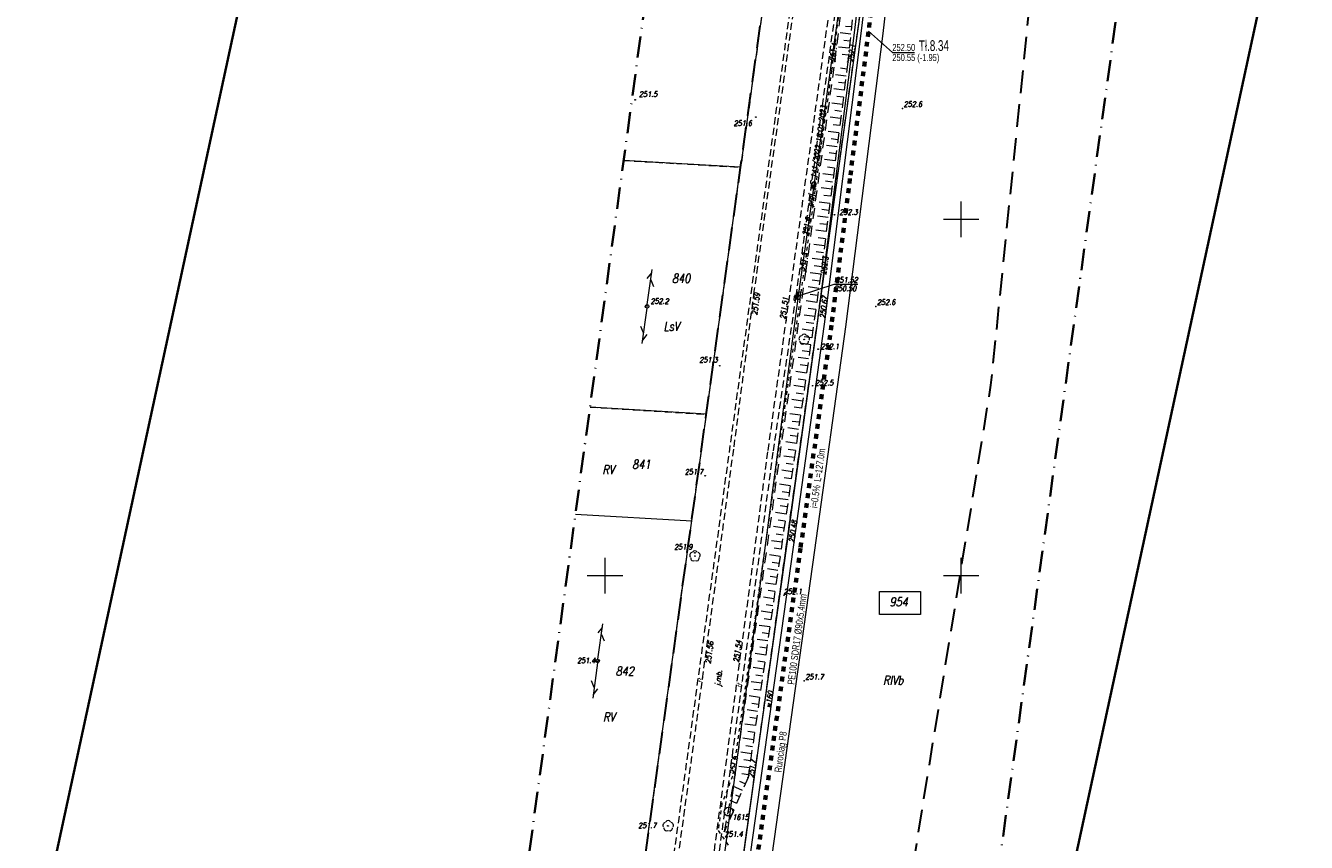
# Model space of a CAD drawing. Header units: millimetres. Extents: x 7436010 to 7436992, y 5663514 to 5666647.
# Tile 56 of 73: x 7436569 to 7436748, y 5665563 to 5665677. Entities that reach past the tile are written whole.
import ezdxf
from ezdxf.enums import TextEntityAlignment as Align

# ---------------------------------------------------------------- set-up
doc = ezdxf.new("R2010")
doc.units = ezdxf.units.MM
doc.header["$PDSIZE"] = 1
for name, pattern in [('$0$HIDDEN', [9.525, 6.35, -3.175]), ('0.7_0.7', [1.4, 0.7, -0.7]), ('1', [0]), ('3', [1, 0.5, -0.5]), ('4', [2.5, 1.5, -1]), ('BUR', [3, 2, -1]), ('GAK', [3.5, 2, -0.75, 0, -0.75]), ('GDE', [0]), ('GUZ', [1.5, 1, -0.5]), ('KOU', [1.5, 1, -0.5]), ('UPW', [2, 1, 1])]:
    doc.linetypes.add(name, pattern=pattern)
for name, color, linetype, lineweight in [('_BB_Kanalizacja ciśnieniowa - trasa', 44, '0.7_0.7', 70), ('_CC_Tłoczny SIEĆ_opisy', 44, 'BUR', 50), ('_DZIAŁKI DO POZWOLENIA', 110, 'Continuous', 9), ('_LINIA ROZ.LOKA', 4, '$0$HIDDEN', 30), ('DZIALKI_SYT-WYS_T_0', 7, 'Continuous', 18), ('EDZPD_L_1', 7, 'GDE', 18), ('EDZTD_T_0', 7, 'Continuous', 18), ('Linie_odn', 7, 'Continuous', 9), ('obszar odziaływania inwestcyji', 80, 'Continuous', 20), ('Podzial_sekcyjny_krzyze', 7, 'Continuous', 13), ('PunPOMIAR1', 7, 'Continuous', 18), ('RzedPOMIAR1', 7, 'Continuous', 18), ('SDROK_T_0', 7, 'Continuous', 18), ('SDRPK_L_1', 7, 'KOU', 18), ('SIEC_ENERGETYCZNA_L_0', 1, '3', 18), ('SZNPS_T_0', 7, 'Continuous', 18), ('SZNPS_T_3', 7, 'Continuous', 18), ('SZZPZ_T_0', 7, 'Continuous', 18), ('UTTOA_T_0', 7, 'Continuous', 18), ('UTTOC_T_0', 30, 'Continuous', 18), ('UTTOO_T_0', 30, 'Continuous', 18), ('UTTPA_T_0', 30, 'Continuous', 18), ('UTTPA_T_3', 30, 'Continuous', 18), ('UTTPO_L_0', 30, '1', 18), ('UWWOC_T_0', 5, 'Continuous', 18), ('UWWOO_T_0', 5, 'Continuous', 18), ('UWWPO_L_1', 5, '1', 18), ('UŻYTKI LINIE', 96, 'GUZ', 18), ('UŻYTKI OZNACZENIE', 96, 'Continuous', 18), ('WEKTOR WODOCIĄGI wo', 5, 'Continuous', 18), ('WUKOS_T_0', 7, 'Continuous', 18), ('WUKOS_T_1', 7, 'Continuous', 18), ('WUKPS_L_2', 7, '4', 18), ('ZAKRES MAPY', 1, 'GAK', 35)]:
    doc.layers.add(name, color=color, linetype=linetype, lineweight=lineweight)
doc.layers.add('_map', color=7, linetype='Continuous')
doc.layers.add('RAMA WYPLOT', color=3, linetype='Continuous', lineweight=35, plot=False)
doc.styles.add('K1_ACAD', font='romans.shx', dxfattribs={"width": 0.8, "oblique": 12})
doc.styles.add('PLAN 1 pop.', font='ARIALN.TTF', dxfattribs={"width": 0.8})
doc.styles.add('PLAN 2 pop.', font='ARIALN.TTF', dxfattribs={"width": 0.8})

# ---------------------------------------------------------------- blocks, each defined once
blk = doc.blocks.new('OSP')
at = {"linetype": 'Continuous'}
for radius in [0.625, 0.045]:
    blk.add_circle((0, 0), radius, dxfattribs=at)
blk = doc.blocks.new('DLI')
at = {"linetype": 'Continuous'}
blk.add_circle((0, 0), 0.045, dxfattribs=at)
for centre, start, end in [((-0.36, 0.12), 102.1445, 221.86), ((0, 0.38), 30.1401, 149.8599), ((0.36, 0.12), 318.14, 77.8555), ((-0.22, -0.3), 174.1482, 293.8542), ((0.22, -0.3), 246.1458, 5.8518)]:
    blk.add_arc(centre, 0.375, start, end, dxfattribs=at)
blk = doc.blocks.new('SLS')
at = {"linetype": 'Continuous'}
blk.add_circle((0, 0), 0.25, dxfattribs=at)
blk = doc.blocks.new('PLT')
at = {"linetype": 'Continuous'}
for p, q in [((0.25, 0), (5.25, 0)), ((3.76605, 0), (2.9, -0.5)), ((3.9, 0.5), (4.76605, 0))]:
    blk.add_line(p, q, dxfattribs=at)
blk = doc.blocks.new('SUUS15_07B')
at = {"linetype": 'Continuous'}
for p, q in [((0.5, 0.23), (-0.5, 0.23)), ((-0.5, 0.23), (-0.5, -0.23)), ((0.5, -0.23), (0.5, 0.23)), ((-0.5, -0.23), (0.5, -0.23))]:
    blk.add_line(p, q, dxfattribs=at)
blk = doc.blocks.new('WSP')
at = {"linetype": 'Continuous'}
blk.add_circle((0, 0), 0.045, dxfattribs=at)
blk = doc.blocks.new('STUDZ')
at = {"layer": 'EDZPD_L_1'}
for p, q in [((7436679.84, 5665735.19), (7436669.04, 5665657.31)), ((7436687.02, 5665687.87), (7436667.9, 5665549.97)), ((7436669.04, 5665657.31), (7436652.61, 5665658.26)), ((7436664.24, 5665622.64), (7436669.04, 5665657.31)), ((7436664.24, 5665622.64), (7436647.89, 5665623.64)), ((7436662.17, 5665607.7), (7436664.24, 5665622.64)), ((7436645.84, 5665608.64), (7436662.17, 5665607.7)), ((7436655.65, 5665560.72), (7436662.17, 5665607.7))]:
    blk.add_line(p, q, dxfattribs=at)
at = {"layer": 'Podzial_sekcyjny_krzyze', "color": 7, "lineweight": 13}
for p, q in [((7436700, 5665647.5), (7436700, 5665652.5)), ((7436697.5, 5665650), (7436702.5, 5665650)), ((7436650, 5665597.5), (7436650, 5665602.5)), ((7436700, 5665597.5), (7436700, 5665602.5)), ((7436647.5, 5665600), (7436652.5, 5665600)), ((7436697.5, 5665600), (7436702.5, 5665600))]:
    blk.add_line(p, q, dxfattribs=at)
at = {"layer": 'PunPOMIAR1'}
for p in [(7436691.77, 5665665.56), (7436670.5, 5665636.73), (7436688.02, 5665637.76), (7436675.43, 5665635.78), (7436663.95, 5665587.84), (7436668.87, 5665587.61), (7436677.95, 5665585.21)]:
    blk.add_point(p, dxfattribs=at)
at = {"layer": 'RAMA WYPLOT', "flags": 128}
blk.add_lwpolyline([(7436469.91, 5665084.38), (7436654.27, 5665937.39), (7436791.11, 5665907.82), (7436606.75, 5665054.8)], close=True, dxfattribs=at)
at = {"layer": 'SDRPK_L_1'}
for p, q in [((7436685.94, 5665751.99), (7436654.5, 5665523.45)), ((7436686.6, 5665751.85), (7436670.91, 5665639.89)), ((7436672.89, 5665617.55), (7436691.53, 5665751.24)), ((7436676.83, 5665639.2), (7436692.31, 5665751.07)), ((7436670.91, 5665639.89), (7436668.02, 5665617.74)), ((7436673.64, 5665617.49), (7436676.83, 5665639.2)), ((7436668.02, 5665617.74), (7436655.17, 5665523.24)), ((7436660.16, 5665522.74), (7436672.89, 5665617.55)), ((7436660.86, 5665522.7), (7436673.64, 5665617.49))]:
    blk.add_line(p, q, dxfattribs=at)
at = {"layer": 'SIEC_ENERGETYCZNA_L_0'}
for p, q in [((7436685.45, 5665700.14), (7436681.81, 5665670.9)), ((7436681.81, 5665670.9), (7436677.35, 5665638.76)), ((7436677.35, 5665638.76), (7436672.5, 5665604.34)), ((7436672.5, 5665604.34), (7436667.91, 5665571.85)), ((7436667.91, 5665571.85), (7436666.4, 5665568.03)), ((7436666.4, 5665568.03), (7436665.87, 5665564.23)), ((7436665.87, 5665564.23), (7436667.54, 5665561.78))]:
    blk.add_line(p, q, dxfattribs=at)
at = {"layer": 'UTTOC_T_0'}
for p, q in [((7436677.18, 5665639.26), (7436682.17, 5665640.89)), ((7436682.17, 5665640.89), (7436685.5, 5665640.89))]:
    blk.add_line(p, q, dxfattribs=at)
at = {"layer": 'UTTPO_L_0'}
for p, q in [((7436677.18, 5665639.26), (7436712.14, 5665887.22)), ((7436658.36, 5665497.02), (7436677.18, 5665639.26))]:
    blk.add_line(p, q, dxfattribs=at)
at = {"layer": 'UŻYTKI LINIE', "flags": 128}
for points in [[(7436729.48, 5666091.36), (7436726.31, 5666068.12), (7436722.93, 5666043.28), (7436719.57, 5666018.59), (7436705.75, 5665917.21), (7436701.93, 5665890.39), (7436697.89, 5665861.99), (7436689.31, 5665801.73), (7436679.84, 5665735.19), (7436669.04, 5665657.31)], [(7436687.02, 5665687.87), (7436667.9, 5665549.97), (7436660.39, 5665495.8), (7436694.23, 5665491.2)], [(7436652.61, 5665658.26), (7436669.04, 5665657.31)], [(7436596.37, 5665370.31), (7436615.26, 5665368.93), (7436630.06, 5665427.11), (7436635.6, 5665448.86), (7436641.55, 5665472.26), (7436645.59, 5665488.13), (7436647.47, 5665501.71), (7436649.98, 5665519.82), (7436651.54, 5665531.03), (7436655.65, 5665560.72), (7436662.17, 5665607.7), (7436664.24, 5665622.64), (7436669.04, 5665657.31)], [(7436647.89, 5665623.64), (7436664.24, 5665622.64)]]:
    blk.add_lwpolyline(points, dxfattribs=at)
at = {"layer": 'WEKTOR WODOCIĄGI wo'}
for p, q in [((7436686, 5665676.45), (7436690.81, 5665714.9)), ((7436680.79, 5665635.28), (7436686, 5665676.45)), ((7436676.46, 5665604.01), (7436680.79, 5665635.28)), ((7436668.94, 5665550.4), (7436676.46, 5665604.01))]:
    blk.add_line(p, q, dxfattribs=at)
at = {"layer": 'WUKPS_L_2'}
for p, q in [((7436682.28, 5665672.13), (7436685.46, 5665698.18)), ((7436686.79, 5665697.88), (7436684.09, 5665672.08)), ((7436684.5, 5665676), (7436682.77, 5665676.18)), ((7436684.6, 5665676.99), (7436683.75, 5665677.08)), ((7436684.29, 5665674.01), (7436682.53, 5665674.19)), ((7436684.4, 5665675), (7436683.52, 5665675.1)), ((7436684.19, 5665673.02), (7436683.3, 5665673.11)), ((7436678.2, 5665642.65), (7436682.28, 5665672.13)), ((7436684.09, 5665672.08), (7436680.3, 5665642.29)), ((7436683.96, 5665671.09), (7436683.07, 5665671.2)), ((7436683.84, 5665670.1), (7436682.03, 5665670.33)), ((7436683.71, 5665669.1), (7436682.8, 5665669.22)), ((7436683.59, 5665668.11), (7436681.76, 5665668.34)), ((7436683.46, 5665667.12), (7436682.54, 5665667.24)), ((7436683.33, 5665666.13), (7436681.48, 5665666.36)), ((7436683.21, 5665665.14), (7436682.28, 5665665.25)), ((7436683.08, 5665664.14), (7436681.21, 5665664.38)), ((7436682.95, 5665663.15), (7436682.01, 5665663.27)), ((7436682.83, 5665662.16), (7436680.93, 5665662.4)), ((7436682.58, 5665660.18), (7436680.66, 5665660.42)), ((7436682.7, 5665661.17), (7436681.75, 5665661.29)), ((7436682.32, 5665658.19), (7436680.39, 5665658.44)), ((7436682.45, 5665659.18), (7436681.49, 5665659.31)), ((7436682.07, 5665656.21), (7436680.11, 5665656.46)), ((7436682.2, 5665657.2), (7436681.22, 5665657.32)), ((7436681.82, 5665654.22), (7436679.84, 5665654.48)), ((7436681.94, 5665655.22), (7436680.96, 5665655.34)), ((7436681.57, 5665652.24), (7436679.56, 5665652.49)), ((7436681.69, 5665653.23), (7436680.7, 5665653.36)), ((7436681.44, 5665651.25), (7436680.43, 5665651.38)), ((7436681.31, 5665650.26), (7436679.29, 5665650.51)), ((7436681.19, 5665649.26), (7436680.17, 5665649.39)), ((7436681.06, 5665648.27), (7436679.01, 5665648.53)), ((7436680.93, 5665647.28), (7436679.91, 5665647.41)), ((7436680.81, 5665646.29), (7436678.74, 5665646.55)), ((7436680.68, 5665645.3), (7436679.64, 5665645.43)), ((7436680.56, 5665644.3), (7436678.47, 5665644.57)), ((7436680.43, 5665643.31), (7436679.38, 5665643.45)), ((7436668.26, 5665572.06), (7436678.2, 5665642.65)), ((7436680.3, 5665642.29), (7436670.08, 5665571.69)), ((7436680.3, 5665642.29), (7436678.19, 5665642.6)), ((7436680.01, 5665640.31), (7436677.91, 5665640.61)), ((7436680.16, 5665641.3), (7436679.1, 5665641.45)), ((7436679.73, 5665638.33), (7436677.63, 5665638.63)), ((7436679.87, 5665639.32), (7436678.82, 5665639.47)), ((7436679.44, 5665636.35), (7436677.36, 5665636.65)), ((7436679.58, 5665637.34), (7436678.54, 5665637.49)), ((7436679.15, 5665634.37), (7436677.08, 5665634.67)), ((7436679.3, 5665635.36), (7436678.26, 5665635.51)), ((7436678.87, 5665632.39), (7436676.8, 5665632.69)), ((7436679.01, 5665633.38), (7436677.97, 5665633.53)), ((7436678.72, 5665631.4), (7436677.69, 5665631.55)), ((7436678.58, 5665630.41), (7436676.52, 5665630.71)), ((7436678.44, 5665629.42), (7436677.41, 5665629.57)), ((7436678.29, 5665628.43), (7436676.24, 5665628.73)), ((7436678.15, 5665627.44), (7436677.13, 5665627.59)), ((7436678.01, 5665626.46), (7436675.96, 5665626.75)), ((7436677.86, 5665625.47), (7436676.84, 5665625.61)), ((7436677.72, 5665624.48), (7436675.68, 5665624.77)), ((7436677.58, 5665623.49), (7436676.56, 5665623.63)), ((7436677.43, 5665622.5), (7436675.4, 5665622.79)), ((7436677.15, 5665620.52), (7436675.12, 5665620.81)), ((7436677.29, 5665621.51), (7436676.28, 5665621.65)), ((7436676.86, 5665618.54), (7436674.85, 5665618.83)), ((7436677, 5665619.53), (7436675.99, 5665619.67)), ((7436676.58, 5665616.56), (7436674.57, 5665616.85)), ((7436676.72, 5665617.55), (7436675.71, 5665617.69)), ((7436676.29, 5665614.58), (7436674.29, 5665614.87)), ((7436676.43, 5665615.57), (7436675.43, 5665615.71)), ((7436676, 5665612.6), (7436674.01, 5665612.89)), ((7436676.15, 5665613.59), (7436675.15, 5665613.73)), ((7436675.86, 5665611.61), (7436674.86, 5665611.75)), ((7436675.72, 5665610.62), (7436673.73, 5665610.91)), ((7436675.57, 5665609.63), (7436674.58, 5665609.77)), ((7436675.43, 5665608.64), (7436673.45, 5665608.93)), ((7436675.29, 5665607.65), (7436674.3, 5665607.79)), ((7436675.14, 5665606.66), (7436673.17, 5665606.95)), ((7436675, 5665605.67), (7436674.02, 5665605.81)), ((7436674.86, 5665604.68), (7436672.89, 5665604.97)), ((7436674.71, 5665603.69), (7436673.73, 5665603.83)), ((7436674.57, 5665602.7), (7436672.61, 5665602.99)), ((7436674.28, 5665600.72), (7436672.34, 5665601.01)), ((7436674.43, 5665601.71), (7436673.45, 5665601.85)), ((7436674, 5665598.74), (7436672.06, 5665599.02)), ((7436674.14, 5665599.73), (7436673.17, 5665599.87)), ((7436673.71, 5665596.76), (7436671.78, 5665597.04)), ((7436673.85, 5665597.75), (7436672.89, 5665597.89)), ((7436673.42, 5665594.79), (7436671.5, 5665595.06)), ((7436673.57, 5665595.77), (7436672.6, 5665595.91)), ((7436673.14, 5665592.81), (7436671.22, 5665593.08)), ((7436673.28, 5665593.8), (7436672.32, 5665593.93)), ((7436672.99, 5665591.82), (7436672.04, 5665591.95)), ((7436672.85, 5665590.83), (7436670.94, 5665591.1)), ((7436672.71, 5665589.84), (7436671.75, 5665589.97)), ((7436672.56, 5665588.85), (7436670.66, 5665589.12)), ((7436672.42, 5665587.86), (7436671.47, 5665587.99)), ((7436672.28, 5665586.87), (7436670.38, 5665587.14)), ((7436672.13, 5665585.88), (7436671.19, 5665586.01)), ((7436671.99, 5665584.89), (7436670.1, 5665585.16)), ((7436671.85, 5665583.9), (7436670.91, 5665584.03)), ((7436671.7, 5665582.91), (7436669.83, 5665583.18)), ((7436671.42, 5665580.93), (7436669.55, 5665581.2)), ((7436671.56, 5665581.92), (7436670.62, 5665582.05)), ((7436671.13, 5665578.95), (7436669.27, 5665579.22)), ((7436671.27, 5665579.94), (7436670.34, 5665580.08)), ((7436670.84, 5665576.97), (7436668.99, 5665577.24)), ((7436670.99, 5665577.96), (7436670.06, 5665578.1)), ((7436670.56, 5665574.99), (7436668.71, 5665575.26)), ((7436670.7, 5665575.98), (7436669.78, 5665576.12)), ((7436670.27, 5665573.01), (7436668.43, 5665573.28)), ((7436670.41, 5665574), (7436669.49, 5665574.14)), ((7436666.76, 5665564.11), (7436668.26, 5665572.06)), ((7436670.08, 5665571.69), (7436666.76, 5665564.11)), ((7436670.13, 5665572.02), (7436669.21, 5665572.16)), ((7436669.28, 5665569.86), (7436667.95, 5665570.44)), ((7436669.68, 5665570.77), (7436668.93, 5665571.1)), ((7436668.48, 5665568.03), (7436667.57, 5665568.42)), ((7436668.88, 5665568.94), (7436668.34, 5665569.18)), ((7436667.67, 5665566.19), (7436667.19, 5665566.4)), ((7436668.07, 5665567.11), (7436667.74, 5665567.26)), ((7436667.27, 5665565.28), (7436667.15, 5665565.33))]:
    blk.add_line(p, q, dxfattribs=at)
for p in [(7436684.09, 5665672.08), (7436670.08, 5665571.69)]:
    blk.add_point(p, dxfattribs=at)
at = {"layer": 'ZAKRES MAPY', "ltscale": 1.5}
blk.add_lwpolyline([(7436499.64, 5664770.19), (7436618.18, 5665205.39), (7436683.21, 5665437.78), (7436699.29, 5665515.69), (7436766.55, 5666002.2), (7436830.55, 5666510.53), (7436842.09, 5666581.76), (7436785.51, 5666596.85), (7436785.51, 5666596.85), (7436586.58, 5666594.14), (7436584.94, 5666524.7), (7436750.08, 5666529.35), (7436745.08, 5666424.3), (7436720.95, 5666302.3), (7436720.95, 5666302.3), (7436688.83, 5666001.55), (7436443.21, 5666009.35), (7436440.09, 5665956.61), (7436694.21, 5665946.11), (7436662.94, 5665733.97), (7436630.66, 5665497.39), (7436531.49, 5665129.94)], dxfattribs=at)
at = {"layer": 'SZNPS_T_0', "rotation": 0.06241790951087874}
blk.add_blockref('OSP', (7436667.34, 5665566.86), dxfattribs=at)
at = {"layer": 'SZZPZ_T_0'}
for p, rotation in [((7436677.96, 5665633.15), 0.06230862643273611), ((7436662.62, 5665602.74), 0.06266379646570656), ((7436658.86, 5665564.86), 0.06280040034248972)]:
    blk.add_blockref('DLI', p, dxfattribs=dict(at, rotation=rotation))
at = {"layer": 'UTTPA_T_0', "rotation": 82.14295952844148}
blk.add_blockref('SUUS15_07B', (7436677.18, 5665639.26), dxfattribs=at)
at = {"layer": 'UTTPA_T_3'}
for name, p, rotation in [('PLT', (7436655.9, 5665637.78), 82.19814741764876), ('SLS', (7436655.9, 5665637.78), 0.06269111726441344), ('PLT', (7436655.9, 5665637.78), 262.0666712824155), ('PLT', (7436648.97, 5665588.02), 82.06635212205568), ('PLT', (7436648.97, 5665588.02), 262.3575758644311), ('SLS', (7436648.97, 5665588.02), 0.06326485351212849)]:
    blk.add_blockref(name, p, dxfattribs=dict(at, rotation=rotation))
at = {"layer": 'WUKOS_T_0'}
for p in [(7436682.28, 5665672.13), (7436684.09, 5665672.08), (7436678.2, 5665642.65), (7436680.3, 5665642.29), (7436668.26, 5665572.06), (7436670.08, 5665571.69), (7436666.76, 5665564.11)]:
    blk.add_blockref('WSP', p, dxfattribs=at)
for p, rotation in [((7436654.22, 5665666.77), 0.06249987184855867), ((7436671.17, 5665664.35), 0.06241790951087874), ((7436678.74, 5665650.58), 0.06236326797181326), ((7436682.22, 5665650.64), 0.0623359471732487), ((7436655.89, 5665637.83), 0.06269111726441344), ((7436679.93, 5665631.77), 0.0622539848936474), ((7436666.1, 5665629.46), 0.06252719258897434), ((7436679.14, 5665626.65), 0.0622539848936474), ((7436664.06, 5665614.02), 0.06260915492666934), ((7436662.61, 5665603.2), 0.06266379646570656), ((7436675.13, 5665597.25), 0.06214470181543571), ((7436648.97, 5665588), 0.06326485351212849), ((7436658.8, 5665564.88), 0.06280040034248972)]:
    blk.add_blockref('WSP', p, dxfattribs=dict(at, rotation=rotation))
at = {"layer": 'DZIALKI_SYT-WYS_T_0', "style": 'K1_ACAD', "oblique": 12, "width": 0.8}
for s, p in [('840', (7436660.69, 5665641.72)), ('841', (7436655.09, 5665615.62)), ('842', (7436652.77, 5665586.59))]:
    blk.add_text(s, height=1.25, dxfattribs=at).set_placement(p, align=Align.MIDDLE)
at = {"layer": 'EDZTD_T_0', "style": 'K1_ACAD', "oblique": 12, "width": 0.8}
blk.add_text('954', height=1.25, dxfattribs=at).set_placement((7436689.94, 5665596.94), align=Align.TOP_LEFT)
at = {"layer": 'RzedPOMIAR1', "style": 'K1_ACAD', "oblique": 12, "width": 0.8}
for s, p in [('252.6', (7436691.93, 5665665.79)), ('252.6', (7436688.18, 5665637.99)), ('251.7', (7436678.11, 5665585.44))]:
    blk.add_text(s, height=0.75, dxfattribs=at).set_placement(p)
for s, rotation, p in [('251.59', 82.5664, (7436671.34, 5665636.52)), ('251.51', 82.0626, (7436675.3, 5665635.93)), ('251.56', 82.2565, (7436664.81, 5665587.59)), ('251.54', 82.3527, (7436668.75, 5665587.77))]:
    blk.add_text(s, height=0.75, rotation=rotation, dxfattribs=at).set_placement(p)
at = {"layer": 'SDROK_T_0', "style": 'K1_ACAD', "oblique": 12, "width": 0.8}
for s, rotation, p in [('tł.', 82.2524, (7436663.7, 5665584.88)), ('j.mb.', 82.3479, (7436666.14, 5665584.47)), ('tł.', 82.3223, (7436669.15, 5665584.21))]:
    blk.add_text(s, height=0.75, rotation=rotation, dxfattribs=at).set_placement(p)
at = {"layer": 'SIEC_ENERGETYCZNA_L_0', "style": 'K1_ACAD', "oblique": 12, "width": 0.8}
blk.add_text('proj. eS 141/2022 18.01.2023', height=0.75, rotation=82.136, dxfattribs=at).set_placement((7436679.11, 5665651.76))
at = {"layer": 'SZNPS_T_3', "style": 'K1_ACAD', "oblique": 12, "width": 0.8}
blk.add_text('1615', height=0.75, rotation=0.0624, dxfattribs=at).set_placement((7436667.88, 5665565.73))
at = {"layer": 'UTTOA_T_0', "style": 'K1_ACAD', "oblique": 12, "width": 0.8}
blk.add_text('t', height=0.75, dxfattribs=at).set_placement((7436676.33, 5665638.67))
at = {"layer": 'UTTOC_T_0', "style": 'K1_ACAD', "oblique": 12, "width": 0.8}
for s, p in [('251.52', (7436682.33, 5665641.87)), ('250.50', (7436682.14, 5665640.68))]:
    blk.add_text(s, height=0.75, rotation=359.9071, dxfattribs=at).set_placement(p, align=Align.TOP_LEFT)
at = {"layer": 'UTTOO_T_0', "style": 'K1_ACAD', "oblique": 12, "width": 0.8}
blk.add_text('t', height=0.75, rotation=75.1717, dxfattribs=at).set_placement((7436679.52, 5665654.04))
at = {"layer": 'UWWOC_T_0', "style": 'K1_ACAD', "oblique": 12, "width": 0.8}
for s, rotation, p in [('250.67', 82.7905, (7436680.89, 5665636.05)), ('250.48', 82.1152, (7436676.54, 5665604.58))]:
    blk.add_text(s, height=0.75, rotation=rotation, dxfattribs=at).set_placement(p)
at = {"layer": 'UWWOO_T_0', "style": 'K1_ACAD', "oblique": 12, "width": 0.8}
blk.add_text('w160', height=0.75, rotation=82.0191, dxfattribs=at).set_placement((7436673.46, 5665582.56), align=Align.CENTER)
at = {"layer": 'UŻYTKI OZNACZENIE', "style": 'K1_ACAD', "oblique": 12, "width": 0.8}
for s, p in [('LsV', (7436658.21, 5665635.6)), ('RV', (7436649.63, 5665615.48)), ('RIVb', (7436689.04, 5665585.94)), ('RV', (7436649.72, 5665580.78))]:
    blk.add_text(s, height=1.25, dxfattribs=at).set_placement(p, align=Align.TOP_LEFT)
at = {"layer": 'WUKOS_T_1', "style": 'K1_ACAD', "oblique": 12, "width": 0.8}
for s, rotation, p in [('251.4', 83.2031, (7436682.28, 5665672.13)), ('251.5', 0.0625, (7436654.76, 5665667.19)), ('252.3', 0.0623, (7436682.89, 5665650.64)), ('251.3', 82.733, (7436678.2, 5665642.65)), ('252.2', 0.0627, (7436656.37, 5665638.13)), ('251.5', 82.1604, (7436668.26, 5665572.06))]:
    blk.add_text(s, height=0.75, rotation=rotation, dxfattribs=at).set_placement(p)
for s, rotation, p in [('252.1', 83.6251, (7436684.09, 5665672.08)), ('252.3', 82.5043, (7436680.3, 5665642.29)), ('251.7', 81.6678, (7436670.08, 5665571.69))]:
    blk.add_text(s, height=0.75, rotation=rotation, dxfattribs=at).set_placement(p, align=Align.TOP_LEFT)
for s, rotation, p in [('251.6', 0.0624, (7436670.62, 5665663.86)), ('252.1', 0.0622, (7436677.65, 5665598.14))]:
    blk.add_text(s, height=0.75, rotation=rotation, dxfattribs=at).set_placement(p, align=Align.TOP_RIGHT)
for s, rotation, p in [('251.6', 81.0638, (7436678.89, 5665650.2)), ('251.3', 0.0625, (7436665.8, 5665629.92)), ('251.7', 0.0626, (7436663.76, 5665614.2))]:
    blk.add_text(s, height=0.75, rotation=rotation, dxfattribs=at).set_placement(p, align=Align.RIGHT)
for s, rotation, p in [('252.1', 0.0623, (7436680.28, 5665632.17)), ('252.5', 0.0622, (7436679.47, 5665627.06))]:
    blk.add_text(s, height=0.75, rotation=rotation, dxfattribs=at).set_placement(p, align=Align.MIDDLE_LEFT)
for s, rotation, p in [('251.9', 0.0627, (7436662.26, 5665604.03)), ('251.4', 0.0633, (7436648.64, 5665588.09)), ('251.7', 0.0629, (7436657.21, 5665564.94))]:
    blk.add_text(s, height=0.75, rotation=rotation, dxfattribs=at).set_placement(p, align=Align.MIDDLE_RIGHT)
blk.add_text('251.4', height=0.75, dxfattribs=at).set_placement((7436666.76, 5665564.11), align=Align.TOP_LEFT)

msp = doc.modelspace()

# ---------------------------------------------------------------- linework, layer by layer
at = {"layer": '_BB_Kanalizacja ciśnieniowa - trasa'}
msp.add_lwpolyline([(7436688.15, 5665685.97), (7436686.99, 5665676.32), (7436684.39, 5665655.74), (7436681.79, 5665635.15), (7436677.45, 5665603.87), (7436669.93, 5665550.26), (7436668.38, 5665533.39), (7436662.87, 5665496.11), (7436661.34, 5665488.34), (7436660.51, 5665483.81), (7436645.72, 5665422.56), (7436636.36, 5665388.11), (7436626.27, 5665351.89), (7436621.55, 5665334.41), (7436616.82, 5665316.92), (7436603.11, 5665264.48), (7436598.25, 5665246.21), (7436592.23, 5665224.05), (7436586.21, 5665201.89), (7436575.27, 5665161.49)], dxfattribs=at)
at = {"layer": '_DZIAŁKI DO POZWOLENIA'}
msp.add_lwpolyline([(7436688.55, 5665597.75), (7436694.28, 5665597.75), (7436694.28, 5665594.55), (7436688.55, 5665594.55)], close=True, dxfattribs=at)
at = {"layer": '_LINIA ROZ.LOKA', "ltscale": 0.5, "flags": 128}
msp.add_lwpolyline([(7436769.82, 5666386.17), (7436785.63, 5666401.9), (7436777.17, 5666339.85), (7436769.64, 5666284.84), (7436763.69, 5666241.33), (7436758.71, 5666204.87), (7436747, 5666120.48), (7436746.67, 5666118.16), (7436746, 5666112.25), (7436742.68, 5666086.95), (7436737.87, 5666050.31), (7436735.79, 5666034.48), (7436729.16, 5665983.96), (7436725.41, 5665955.37), (7436721.16, 5665922.94), (7436716.68, 5665892.75), (7436714.65, 5665879.5), (7436710.7, 5665853.65), (7436705.91, 5665822.36), (7436701.24, 5665791.78), (7436696.68, 5665761.99), (7436693.36, 5665740.28), (7436692.49, 5665734.57), (7436691.24, 5665725.21), (7436686.82, 5665692.28), (7436686.24, 5665687.98), (7436687.02, 5665687.87), (7436687.8, 5665687.76), (7436688.43, 5665687.68), (7436689.73, 5665687.5), (7436691.7, 5665687.22), (7436695.05, 5665686.76), (7436699.59, 5665686.13), (7436703.87, 5665685.5), (7436710.05, 5665684.69), (7436704.14, 5665626.72), (7436692.35, 5665554.03), (7436684.4, 5665507.89), (7436678.95, 5665476.38), (7436678.11, 5665452.58), (7436669.82, 5665424.53), (7436658.74, 5665384.42), (7436649.92, 5665353.22), (7436656.07, 5665352.41), (7436640.53, 5665294.18), (7436627.07, 5665248.66), (7436617.8, 5665220.56), (7436609.03, 5665184.74), (7436597.09, 5665145.04), (7436586.74, 5665104.18), (7436580.26, 5665077.61), (7436551.4, 5665080.63), (7436544.13, 5665053.46), (7436541.65, 5665043.68), (7436535.65, 5665019.89), (7436527.28, 5664986.71), (7436518.85, 5664953.13), (7436540.24, 5664951.29), (7436527.27, 5664905.09), (7436512.89, 5664848.87), (7436512.75, 5664848.25), (7436491.25, 5664843.66), (7436490.45, 5664840.42), (7436488.75, 5664840.17), (7436485.59, 5664828.52), (7436480.77, 5664810.69), (7436477.56, 5664798.83), (7436470.05, 5664771.07), (7436466.78, 5664758.91), (7436461, 5664737.53), (7436453.38, 5664709.45), (7436450.49, 5664698.66), (7436449.29, 5664694.23), (7436447.88, 5664689), (7436444.73, 5664677.41), (7436439.73, 5664658.88), (7436430.8, 5664625.84), (7436422.09, 5664592.64), (7436411.81, 5664553.45), (7436402.82, 5664519.11), (7436395.06, 5664489.58), (7436386.91, 5664458.42), (7436380.7, 5664434.66), (7436376.52, 5664418.9), (7436373.4, 5664406.85), (7436371.23, 5664398.64), (7436365.4, 5664376.39), (7436360.19, 5664356.59), (7436358.97, 5664351.96), (7436370.07, 5664349.72), (7436345.74, 5664252.38), (7436338.1, 5664221.81), (7436346.56, 5664219.64), (7436332.96, 5664172.83), (7436327.71, 5664153.96), (7436320.71, 5664127.65), (7436315.85, 5664109.04), (7436293.51, 5664105.67), (7436291.78, 5664098.99), (7436311.25, 5664095.22), (7436305.86, 5664069.9), (7436301.25, 5664052.5), (7436298.26, 5664034.7), (7436295.23, 5664016.7), (7436294.2, 5663992.36), (7436295.68, 5663969.32), (7436298.86, 5663944.9), (7436305.05, 5663922.42), (7436309.37, 5663907.37), (7436310.08, 5663904.28), (7436287.94, 5663894.27), (7436287.89, 5663894.23), (7436289.29, 5663888.17), (7436307.22, 5663896.42), (7436313.56, 5663878.37), (7436316.82, 5663864.36), (7436323.1, 5663841.84), (7436323.62, 5663840.35), (7436302.73, 5663832.55), (7436306.08, 5663818.61), (7436328.59, 5663826.53), (7436335.3, 5663807.88), (7436346.49, 5663776.83), (7436347.27, 5663774.44), (7436325.84, 5663769.72), (7436328.27, 5663765.49), (7436328.27, 5663765.49), (7436337.73, 5663749.26), (7436355.95, 5663758.12), (7436369.04, 5663743.04), (7436379.22, 5663723.73), (7436386.59, 5663707.33), (7436393.78, 5663687.44), (7436394.54, 5663683.16), (7436386.12, 5663681.18), (7436375.06, 5663673.19), (7436376.66, 5663669.4), (7436378.04, 5663665.37), (7436383.14, 5663649.89), (7436385.45, 5663641.27), (7436392.56, 5663614.94), (7436402.77, 5663597.55), (7436404.55, 5663594.36), (7436398.14, 5663579.56), (7436383.47, 5663579.87), (7436383.47, 5663598.95), (7436383.54, 5663613.76), (7436381.27, 5663622.16), (7436375.49, 5663643.65), (7436374.49, 5663647.41), (7436373.19, 5663652.22), (7436366.81, 5663649.77), (7436363.11, 5663660.13), (7436369.06, 5663664.53), (7436367.98, 5663667.46), (7436362.42, 5663663.46), (7436351.03, 5663690.17), (7436348.92, 5663700.66), (7436355.28, 5663701.41), (7436350.01, 5663711.55), (7436342.68, 5663723.84), (7436323.69, 5663721.1), (7436294.62, 5663770.74), (7436268.86, 5663766.23), (7436263.07, 5663785.82), (7436260.04, 5663784.81), (7436254.69, 5663782.73), (7436252.46, 5663789.25), (7436260.43, 5663792.4), (7436278.16, 5663799.5), (7436285.7, 5663801.99), (7436278.82, 5663825.68), (7436273.4, 5663846.93), (7436269.39, 5663864.94), (7436284.57, 5663868.62), (7436282.66, 5663876.99), (7436274.79, 5663875.66), (7436272.43, 5663887.4), (7436280.04, 5663888.29), (7436279.11, 5663892.09), (7436269.52, 5663890.93), (7436263.1, 5663914.55), (7436258.6, 5663935.85), (7436251.25, 5663959.73), (7436247.77, 5663974.33), (7436257.81, 5663977.45), (7436257.7, 5663985.66), (7436257.6, 5663994.26), (7436254.81, 5664004.46), (7436251.48, 5664016.71), (7436250.55, 5664027.07), (7436249.49, 5664037.26), (7436242.69, 5664037.33), (7436241.68, 5664048.83), (7436240.9, 5664065.75), (7436219.89, 5664094.24), (7436221.99, 5664101.65), (7436224.11, 5664100.45), (7436249.12, 5664102.02), (7436242.68, 5664108.3), (7436226.64, 5664128.31), (7436226.02, 5664140.26), (7436224.84, 5664141.85), (7436219.24, 5664143.56), (7436189.72, 5664143.16), (7436172.24, 5664151.73), (7436160.04, 5664157.7), (7436156.65, 5664159.35), (7436144.81, 5664164.95), (7436142.54, 5664166.01), (7436135.05, 5664171.55), (7436122.04, 5664181.32), (7436108.22, 5664191.49), (7436106.94, 5664192.44), (7436096.69, 5664202.79), (7436089.7, 5664209.89), (7436082.36, 5664217.23), (7436065.98, 5664208.51), (7436054.19, 5664202.18), (7436048.15, 5664211.64), (7436077.49, 5664231.59), (7436078.11, 5664230.8), (7436082.88, 5664224.7), (7436088.01, 5664218.66), (7436091.26, 5664215.4), (7436100.88, 5664205.31), (7436105.44, 5664200.58), (7436107, 5664199), (7436108.61, 5664197.36), (7436109.38, 5664196.58), (7436109.54, 5664196.42), (7436113.39, 5664193.77), (7436117.54, 5664190.76), (7436126.19, 5664184.59), (7436131.52, 5664180.7), (7436136.12, 5664196.77), (7436147.66, 5664192.78), (7436144.07, 5664181.29), (7436141.62, 5664173.45), (7436149.98, 5664169.14), (7436161.93, 5664163.01), (7436166.87, 5664160.46), (7436176.13, 5664155.71), (7436190.6, 5664148.29), (7436211.64, 5664148.49), (7436219.97, 5664148.58), (7436227.76, 5664146.18), (7436230.92, 5664142.23), (7436230.7, 5664137.63), (7436231.98, 5664130.14), (7436242.86, 5664115.22), (7436255.74, 5664102.74), (7436277.11, 5664081.5), (7436279.29, 5664110.77), (7436287.11, 5664140.3), (7436294.81, 5664168.38), (7436300.41, 5664167.93), (7436303.62, 5664180.05), (7436314.75, 5664222.52), (7436320.67, 5664244.51), (7436329.29, 5664276.33), (7436339.49, 5664314.22), (7436347.35, 5664343.31), (7436344.05, 5664344.14), (7436348.21, 5664369.31), (7436371.21, 5664451.73), (7436387.62, 5664516.96), (7436415.59, 5664621.21), (7436434.67, 5664694.68), (7436464.45, 5664803.67), (7436472.92, 5664837.82), (7436477.35, 5664838.62), (7436478.21, 5664841.78), (7436481.51, 5664853.98), (7436494.03, 5664899.69), (7436502.4, 5664930.23), (7436504.59, 5664938.28), (7436507.77, 5664949.8), (7436500.72, 5664950), (7436508.91, 5664982.67), (7436528.12, 5665058.56), (7436539.99, 5665099.16), (7436546.5, 5665097.77), (7436553.59, 5665124.94), (7436568.61, 5665185.17), (7436573.13, 5665202.81), (7436575.09, 5665210.14), (7436580.01, 5665229.57), (7436583.77, 5665244.51), (7436593.84, 5665284.25), (7436602.23, 5665317.29), (7436613.91, 5665363.64), (7436618.24, 5665380.68), (7436630.04, 5665427.09), (7436635.6, 5665448.86), (7436641.55, 5665472.26), (7436645.6, 5665488.17), (7436647.47, 5665501.71), (7436650.05, 5665519.83), (7436651.53, 5665531.05), (7436655.66, 5665560.73), (7436662.17, 5665607.71), (7436664.22, 5665622.58), (7436669.04, 5665657.29), (7436673.24, 5665687.67), (7436669.13, 5665688.35), (7436676.29, 5665740.38), (7436691.42, 5665845.09), (7436699.67, 5665904.31), (7436707.4, 5665965.13), (7436522.2, 5665967.37), (7436460.27, 5665974.02), (7436461.79, 5665994.07), (7436645.18, 5665988.69), (7436704.6, 5665987.73), (7436718.23, 5666087.22), (7436731.41, 5666189.83), (7436742.14, 5666261.15), (7436750, 5666316.48), (7436754.58, 5666343.8), (7436764.08, 5666343.13), (7436769.82, 5666386.17)], dxfattribs=at)
at = {"layer": 'Linie_odn'}
msp.add_lwpolyline([(7436687.01, 5665676.4), (7436690.34, 5665673.41), (7436693.43, 5665673.41)], dxfattribs=at)
at = {"layer": 'obszar odziaływania inwestcyji', "ltscale": 2}
for points in [[(7436690.22, 5665686.76), (7436688.98, 5665676.07), (7436686.37, 5665655.49), (7436683.77, 5665634.89), (7436679.43, 5665603.59), (7436671.92, 5665550.03), (7436670.37, 5665533.15), (7436664.84, 5665495.77), (7436663.3, 5665487.97), (7436662.46, 5665483.39), (7436647.66, 5665422.07), (7436638.28, 5665387.58), (7436628.2, 5665351.36), (7436624.1, 5665336.18)], [(7436686.02, 5665684.97), (7436685.01, 5665676.56), (7436682.41, 5665655.99), (7436679.8, 5665635.42), (7436675.47, 5665604.14), (7436667.95, 5665550.49), (7436666.39, 5665533.63), (7436660.89, 5665496.45), (7436659.38, 5665488.71), (7436658.55, 5665484.22), (7436643.79, 5665423.06), (7436634.43, 5665388.64), (7436624.34, 5665352.42), (7436619.62, 5665334.93), (7436614.89, 5665317.43), (7436601.18, 5665264.99), (7436596.32, 5665246.73), (7436590.3, 5665224.57), (7436584.28, 5665202.41), (7436573.33, 5665161.98)]]:
    msp.add_lwpolyline(points, dxfattribs=at)
at = {"layer": 'UWWPO_L_1', "linetype": 'UPW'}
for p, q in [((7436686, 5665676.45), (7436690.81, 5665714.9)), ((7436680.79, 5665635.28), (7436686, 5665676.45)), ((7436676.46, 5665604.01), (7436680.79, 5665635.28)), ((7436668.94, 5665550.4), (7436676.46, 5665604.01))]:
    msp.add_line(p, q, dxfattribs=at)

# ---------------------------------------------------------------- block references
at = {"layer": '_map'}
msp.add_blockref('STUDZ', (0, 0), dxfattribs=at)

# ---------------------------------------------------------------- texts
at = {"layer": '_CC_Tłoczny SIEĆ_opisy', "style": 'PLAN 2 pop.', "width": 0.8}
for s, p in [('252.50', (7436690.34, 5665673.61)), ('250.55 (-1.95)', (7436690.34, 5665672.21))]:
    msp.add_text(s, height=1, dxfattribs=at).set_placement(p)
at = {"layer": '_CC_Tłoczny SIEĆ_opisy', "width": 0.8}
for s, height, rotation, style, p in [('Tł.8.34', 1.5, 0.4664, 'PLAN 1 pop.', (7436694.08, 5665673.61)), ('L=127.0m', 1, 82.2307, 'PLAN 2 pop.', (7436680.3, 5665613.13)), ('PE100 SDR17 %%C90x5,4mm', 1, 82.2307, 'PLAN 2 pop.', (7436676.58, 5665584.65)), ('Rurociąg P8', 1, 82.29, 'PLAN 2 pop.', (7436674.76, 5665572.33))]:
    msp.add_text(s, height=height, rotation=rotation, dxfattribs=dict(at, style=style)).set_placement(p)
at = {"layer": '_CC_Tłoczny SIEĆ_opisy', "style": 'PLAN 2 pop.', "width": 0.8}
msp.add_text('i=0.5%', height=1, rotation=82.2307, dxfattribs=at).set_placement((7436680.23, 5665612.64), align=Align.RIGHT)

doc.saveas('drawing.dxf')
